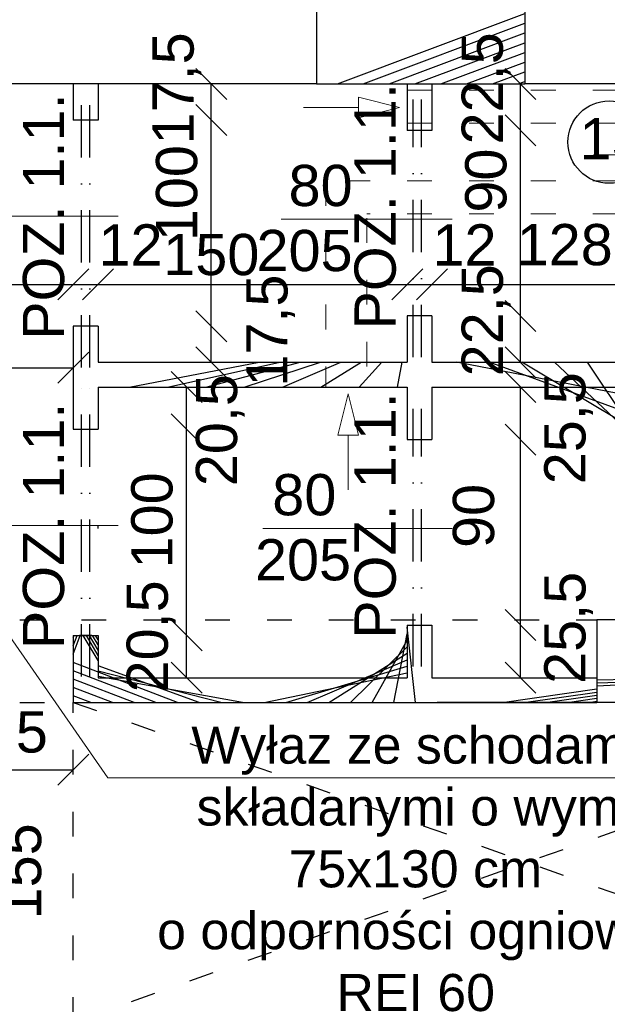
# Model space of a CAD drawing. Header units: millimetres. Extents: x 6528 to 149658, y 3342 to 12852.
# Tile 65 of 122: x 70371 to 70656, y 7513 to 7991. Entities that reach past the tile are written whole.
import ezdxf

# ---------------------------------------------------------------- set-up
doc = ezdxf.new("R2010")
doc.units = ezdxf.units.MM
doc.linetypes.add('ACAD_ISO03W100', pattern=[30, 12, -18])
doc.linetypes.add('DASHDOTX2', pattern=[50.8, 25.4, -12.7, 0, -12.7])
doc.styles.get("Standard").update_dxf_attribs({"font": 'arial.ttf'})
doc.dimstyles.new('ISO-25', dxfattribs={"dimtxt": 2.5, "dimasz": 2.5, "dimexe": 1.25, "dimexo": 0.625, "dimtad": 1, "dimtxsty": 'Standard', "dimcen": 2.5, "dimadec": 0, "dimazin": 0, "dimtfac": 1, "dimtmove": 0, "dimatfit": 3, "dimfxl": 1, "dimarcsym": 0})
pattern_1 = [(45, (-1177794257.981769, -935731374.6151185), (-11.22532015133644, 11.22532015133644), [])]

# ---------------------------------------------------------------- blocks, each defined once
blk = doc.blocks.new('_Oblique')
at = {"color": 0, "linetype": 'ByBlock', "lineweight": -2}
blk.add_line((-0.5, -0.5), (0.5, 0.5), dxfattribs=at)
blk = doc.blocks.new('*D2336')
at = {"color": 0, "lineweight": -2, "transparency": 16777216}
blk.add_line((70347.41385953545, 7504.670604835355), (70347.41385953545, 7659.670604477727), dxfattribs=at)
at = {"layer": 'Defpoints', "color": 0, "transparency": 16777216}
for p in [(70347.41385953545, 7659.670604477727), (70375.62752835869, 7659.670604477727), (70397.06000225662, 7504.670604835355)]:
    blk.add_point(p, dxfattribs=at)
at = {"color": 0, "lineweight": -2, "transparency": 16777216, "xscale": 15, "yscale": 15, "zscale": 15}
for p, rotation in [((70347.41385953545, 7659.670604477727), 90), ((70347.41385953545, 7504.670604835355), 270)]:
    blk.add_blockref('_Oblique', p, dxfattribs=dict(at, rotation=rotation))
at = {"color": 0, "transparency": 16777216, "insert": (70371.62274854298, 7577.721667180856), "char_height": 20, "attachment_point": 5, "rotation": 90}
blk.add_mtext('155', dxfattribs=at)
blk = doc.blocks.new('*D2351')
at = {"color": 0, "lineweight": -2, "transparency": 16777216}
blk.add_line((70137.06000464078, 7862.456740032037), (70397.06000440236, 7862.456740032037), dxfattribs=at)
at = {"layer": 'Defpoints', "color": 0, "transparency": 16777216}
for p in [(70137.06000464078, 7959.972868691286), (70397.06000440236, 7959.67060841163), (70397.06000440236, 7862.456740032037)]:
    blk.add_point(p, dxfattribs=at)
at = {"color": 0, "lineweight": -2, "transparency": 16777216, "xscale": 15, "yscale": 15, "zscale": 15, "rotation": 180}
blk.add_blockref('_Oblique', (70137.06000464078, 7862.456740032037), dxfattribs=at)
at = {"color": 0, "lineweight": -2, "transparency": 16777216, "xscale": 15, "yscale": 15, "zscale": 15}
blk.add_blockref('_Oblique', (70397.06000440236, 7862.456740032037), dxfattribs=at)
at = {"color": 0, "transparency": 16777216, "insert": (70202.33709638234, 7881.600523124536), "char_height": 20, "attachment_point": 5}
blk.add_mtext('260', dxfattribs=at)
blk = doc.blocks.new('*D2352')
at = {"color": 0, "lineweight": -2, "transparency": 16777216}
blk.add_line((70397.06000440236, 7862.456740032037), (70409.06000440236, 7862.456740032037), dxfattribs=at)
at = {"layer": 'Defpoints', "color": 0, "transparency": 16777216}
for p in [(70397.06000440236, 7959.972868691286), (70409.06000440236, 7959.670604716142), (70409.06000440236, 7862.456740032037)]:
    blk.add_point(p, dxfattribs=at)
at = {"color": 0, "lineweight": -2, "transparency": 16777216, "xscale": 15, "yscale": 15, "zscale": 15, "rotation": 180}
blk.add_blockref('_Oblique', (70397.06000440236, 7862.456740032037), dxfattribs=at)
at = {"color": 0, "lineweight": -2, "transparency": 16777216, "xscale": 15, "yscale": 15, "zscale": 15}
blk.add_blockref('_Oblique', (70409.06000440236, 7862.456740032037), dxfattribs=at)
at = {"color": 0, "transparency": 16777216, "insert": (70424.82723562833, 7881.600523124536), "char_height": 20, "attachment_point": 5}
blk.add_mtext('12', dxfattribs=at)
blk = doc.blocks.new('*D2353')
at = {"color": 0, "lineweight": -2, "transparency": 16777216}
blk.add_line((70409.06000440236, 7862.456740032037), (70559.06000440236, 7862.456740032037), dxfattribs=at)
at = {"layer": 'Defpoints', "color": 0, "transparency": 16777216}
for p in [(70409.06000440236, 7959.972868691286), (70559.06000440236, 7959.972868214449), (70559.06000440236, 7862.456740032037)]:
    blk.add_point(p, dxfattribs=at)
at = {"color": 0, "lineweight": -2, "transparency": 16777216, "xscale": 15, "yscale": 15, "zscale": 15, "rotation": 180}
blk.add_blockref('_Oblique', (70409.06000440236, 7862.456740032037), dxfattribs=at)
at = {"color": 0, "lineweight": -2, "transparency": 16777216, "xscale": 15, "yscale": 15, "zscale": 15}
blk.add_blockref('_Oblique', (70559.06000440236, 7862.456740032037), dxfattribs=at)
at = {"color": 0, "transparency": 16777216, "insert": (70464.00576894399, 7876.80444623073), "char_height": 20, "attachment_point": 5}
blk.add_mtext('150', dxfattribs=at)
blk = doc.blocks.new('*D2354')
at = {"color": 0, "lineweight": -2, "transparency": 16777216}
blk.add_line((70559.06000440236, 7862.4567395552), (70571.06000440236, 7862.4567395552), dxfattribs=at)
at = {"layer": 'Defpoints', "color": 0, "transparency": 16777216}
for p in [(70559.06000440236, 7959.972868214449), (70571.06000440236, 7959.670604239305), (70571.06000440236, 7862.4567395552)]:
    blk.add_point(p, dxfattribs=at)
at = {"color": 0, "lineweight": -2, "transparency": 16777216, "xscale": 15, "yscale": 15, "zscale": 15, "rotation": 180}
blk.add_blockref('_Oblique', (70559.06000440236, 7862.4567395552), dxfattribs=at)
at = {"color": 0, "lineweight": -2, "transparency": 16777216, "xscale": 15, "yscale": 15, "zscale": 15}
blk.add_blockref('_Oblique', (70571.06000440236, 7862.4567395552), dxfattribs=at)
at = {"color": 0, "transparency": 16777216, "insert": (70586.82723562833, 7881.600522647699), "char_height": 20, "attachment_point": 5}
blk.add_mtext('12', dxfattribs=at)
blk = doc.blocks.new('*D2355')
at = {"color": 0, "lineweight": -2, "transparency": 16777216}
blk.add_line((70571.06000440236, 7862.4567395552), (70699.06000440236, 7862.4567395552), dxfattribs=at)
at = {"layer": 'Defpoints', "color": 0, "transparency": 16777216}
for p in [(70571.06000440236, 7959.972868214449), (70699.06000440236, 7959.67060841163), (70699.06000440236, 7862.4567395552)]:
    blk.add_point(p, dxfattribs=at)
at = {"color": 0, "lineweight": -2, "transparency": 16777216, "xscale": 15, "yscale": 15, "zscale": 15, "rotation": 180}
blk.add_blockref('_Oblique', (70571.06000440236, 7862.4567395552), dxfattribs=at)
at = {"color": 0, "lineweight": -2, "transparency": 16777216, "xscale": 15, "yscale": 15, "zscale": 15}
blk.add_blockref('_Oblique', (70699.06000440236, 7862.4567395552), dxfattribs=at)
at = {"color": 0, "transparency": 16777216, "insert": (70635.43394534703, 7881.600522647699), "char_height": 20, "attachment_point": 5}
blk.add_mtext('128', dxfattribs=at)
blk = doc.blocks.new('*D2361')
at = {"color": 0, "lineweight": -2, "transparency": 16777216}
blk.add_line((70613.98435347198, 7937.170606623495), (70613.98435347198, 7959.670604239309), dxfattribs=at)
at = {"layer": 'Defpoints', "color": 0, "transparency": 16777216}
for p in [(70571.06000440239, 7959.670604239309), (70613.98435347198, 7959.670604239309), (70571.06000440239, 7937.170606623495)]:
    blk.add_point(p, dxfattribs=at)
at = {"color": 0, "lineweight": -2, "transparency": 16777216, "xscale": 15, "yscale": 15, "zscale": 15}
for p, rotation in [((70613.98435347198, 7959.670604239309), 90), ((70613.98435347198, 7937.170606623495), 270)]:
    blk.add_blockref('_Oblique', p, dxfattribs=dict(at, rotation=rotation))
at = {"color": 0, "transparency": 16777216, "insert": (70597.2885371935, 7957.533687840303), "char_height": 20, "attachment_point": 5, "rotation": 90}
blk.add_mtext('22,5', dxfattribs=at)
blk = doc.blocks.new('*D2362')
at = {"color": 0, "lineweight": -2, "transparency": 16777216}
blk.add_line((70613.984356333, 7847.170606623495), (70613.984356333, 7937.170606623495), dxfattribs=at)
at = {"layer": 'Defpoints', "color": 0, "transparency": 16777216}
for p in [(70571.06000440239, 7937.170606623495), (70613.984356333, 7937.170606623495), (70571.06000440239, 7847.170606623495)]:
    blk.add_point(p, dxfattribs=at)
at = {"color": 0, "lineweight": -2, "transparency": 16777216, "xscale": 15, "yscale": 15, "zscale": 15}
for p, rotation in [((70613.984356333, 7937.170606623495), 90), ((70613.984356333, 7847.170606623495), 270)]:
    blk.add_blockref('_Oblique', p, dxfattribs=dict(at, rotation=rotation))
at = {"color": 0, "transparency": 16777216, "insert": (70597.2885371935, 7912.808074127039), "char_height": 20, "attachment_point": 5, "rotation": 90}
blk.add_mtext('90', dxfattribs=at)
blk = doc.blocks.new('*D2363')
at = {"color": 0, "lineweight": -2, "transparency": 16777216}
blk.add_line((70613.9843575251, 7824.670608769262), (70613.9843575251, 7847.170606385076), dxfattribs=at)
at = {"layer": 'Defpoints', "color": 0, "transparency": 16777216}
for p in [(70571.06000750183, 7847.170606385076), (70613.9843575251, 7847.170606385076), (70571.06000750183, 7824.670608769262)]:
    blk.add_point(p, dxfattribs=at)
at = {"color": 0, "lineweight": -2, "transparency": 16777216, "xscale": 15, "yscale": 15, "zscale": 15}
for p, rotation in [((70613.9843575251, 7847.170606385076), 90), ((70613.9843575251, 7824.670608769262), 270)]:
    blk.add_blockref('_Oblique', p, dxfattribs=dict(at, rotation=rotation))
at = {"color": 0, "transparency": 16777216, "insert": (70597.28854029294, 7845.03368998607), "char_height": 20, "attachment_point": 5, "rotation": 90}
blk.add_mtext('22,5', dxfattribs=at)
blk = doc.blocks.new('*D2364')
at = {"color": 0, "lineweight": -2, "transparency": 16777216}
blk.add_line((70613.984356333, 7787.170604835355), (70613.984356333, 7812.670604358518), dxfattribs=at)
at = {"layer": 'Defpoints', "color": 0, "transparency": 16777216}
for p in [(70571.06000440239, 7812.670604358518), (70613.984356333, 7812.670604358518), (70571.06000440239, 7787.170604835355)]:
    blk.add_point(p, dxfattribs=at)
at = {"color": 0, "lineweight": -2, "transparency": 16777216, "xscale": 15, "yscale": 15, "zscale": 15}
for p, rotation in [((70613.984356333, 7812.670604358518), 90), ((70613.984356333, 7787.170604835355), 270)]:
    blk.add_blockref('_Oblique', p, dxfattribs=dict(at, rotation=rotation))
at = {"color": 0, "transparency": 16777216, "insert": (70637.37116305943, 7792.671444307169), "char_height": 20, "attachment_point": 5, "rotation": 90}
blk.add_mtext('25,5', dxfattribs=at)
blk = doc.blocks.new('*D2365')
at = {"color": 0, "lineweight": -2, "transparency": 16777216}
blk.add_line((70613.9843601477, 7697.170604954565), (70613.9843601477, 7787.170604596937), dxfattribs=at)
at = {"layer": 'Defpoints', "color": 0, "transparency": 16777216}
for p in [(70571.06000440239, 7787.170604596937), (70613.9843601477, 7787.170604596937), (70571.06000440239, 7697.170604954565)]:
    blk.add_point(p, dxfattribs=at)
at = {"color": 0, "lineweight": -2, "transparency": 16777216, "xscale": 15, "yscale": 15, "zscale": 15}
for p, rotation in [((70613.9843601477, 7787.170604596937), 90), ((70613.9843601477, 7697.170604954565), 270)]:
    blk.add_blockref('_Oblique', p, dxfattribs=dict(at, rotation=rotation))
at = {"color": 0, "transparency": 16777216, "insert": (70591.3202671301, 7750.144430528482), "char_height": 20, "attachment_point": 5, "rotation": 90}
blk.add_mtext('90', dxfattribs=at)
blk = doc.blocks.new('*D2366')
at = {"color": 0, "lineweight": -2, "transparency": 16777216}
blk.add_line((70613.98436062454, 7671.670605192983), (70613.98436062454, 7697.170604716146), dxfattribs=at)
at = {"layer": 'Defpoints', "color": 0, "transparency": 16777216}
for p in [(70571.06000726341, 7697.170604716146), (70613.98436062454, 7697.170604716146), (70571.06000726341, 7671.670605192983)]:
    blk.add_point(p, dxfattribs=at)
at = {"color": 0, "lineweight": -2, "transparency": 16777216, "xscale": 15, "yscale": 15, "zscale": 15}
for p, rotation in [((70613.98436062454, 7697.170604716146), 90), ((70613.98436062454, 7671.670605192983), 270)]:
    blk.add_blockref('_Oblique', p, dxfattribs=dict(at, rotation=rotation))
at = {"color": 0, "transparency": 16777216, "insert": (70637.37116592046, 7695.840593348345), "char_height": 20, "attachment_point": 5, "rotation": 90}
blk.add_mtext('25,5', dxfattribs=at)
blk = doc.blocks.new('*D2367')
at = {"color": 0, "lineweight": -2, "transparency": 16777216}
blk.add_line((70464.00576560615, 7942.170606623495), (70464.00576560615, 7959.670608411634), dxfattribs=at)
at = {"layer": 'Defpoints', "color": 0, "transparency": 16777216}
for p in [(70409.06000440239, 7959.670608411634), (70464.00576560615, 7959.670608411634), (70409.0600046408, 7942.170606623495)]:
    blk.add_point(p, dxfattribs=at)
at = {"color": 0, "lineweight": -2, "transparency": 16777216, "xscale": 15, "yscale": 15, "zscale": 15}
for p, rotation in [((70464.00576560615, 7959.670608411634), 90), ((70464.00576560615, 7942.170606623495), 270)]:
    blk.add_blockref('_Oblique', p, dxfattribs=dict(at, rotation=rotation))
at = {"color": 0, "transparency": 16777216, "insert": (70447.30994742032, 7957.533687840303), "char_height": 20, "attachment_point": 5, "rotation": 90}
blk.add_mtext('17,5', dxfattribs=at)
blk = doc.blocks.new('*D2368')
at = {"color": 0, "lineweight": -2, "transparency": 16777216}
blk.add_line((70464.00576894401, 7842.170606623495), (70464.00576894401, 7942.170606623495), dxfattribs=at)
at = {"layer": 'Defpoints', "color": 0, "transparency": 16777216}
for p in [(70409.0600046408, 7942.170606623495), (70464.00576894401, 7942.170606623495), (70409.0600046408, 7842.170606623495)]:
    blk.add_point(p, dxfattribs=at)
at = {"color": 0, "lineweight": -2, "transparency": 16777216, "xscale": 15, "yscale": 15, "zscale": 15}
for p, rotation in [((70464.00576894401, 7942.170606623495), 90), ((70464.00576894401, 7842.170606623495), 270)]:
    blk.add_blockref('_Oblique', p, dxfattribs=dict(at, rotation=rotation))
at = {"color": 0, "transparency": 16777216, "insert": (70447.30994742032, 7906.712923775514), "char_height": 20, "attachment_point": 5, "rotation": 90}
blk.add_mtext('100', dxfattribs=at)
blk = doc.blocks.new('*D2369')
at = {"color": 0, "lineweight": -2, "transparency": 16777216}
blk.add_line((70464.00576989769, 7824.670604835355), (70464.00576989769, 7842.170606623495), dxfattribs=at)
at = {"layer": 'Defpoints', "color": 0, "transparency": 16777216}
for p in [(70409.06000678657, 7842.170606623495), (70464.00576989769, 7842.170606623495), (70409.060007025, 7824.670604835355)]:
    blk.add_point(p, dxfattribs=at)
at = {"color": 0, "lineweight": -2, "transparency": 16777216, "xscale": 15, "yscale": 15, "zscale": 15}
for p, rotation in [((70464.00576989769, 7842.170606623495), 90), ((70464.00576989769, 7824.670604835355), 270)]:
    blk.add_blockref('_Oblique', p, dxfattribs=dict(at, rotation=rotation))
at = {"color": 0, "transparency": 16777216, "insert": (70492.81180136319, 7840.033686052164), "char_height": 20, "attachment_point": 5, "rotation": 90}
blk.add_mtext('17,5', dxfattribs=at)
blk = doc.blocks.new('*D2370')
at = {"color": 0, "lineweight": -2, "transparency": 16777216}
blk.add_line((70452.0057687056, 7792.170604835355), (70452.0057687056, 7812.670604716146), dxfattribs=at)
at = {"layer": 'Defpoints', "color": 0, "transparency": 16777216}
for p in [(70409.06000440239, 7812.670604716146), (70452.0057687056, 7812.670604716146), (70409.06000440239, 7792.170604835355)]:
    blk.add_point(p, dxfattribs=at)
at = {"color": 0, "lineweight": -2, "transparency": 16777216, "xscale": 15, "yscale": 15, "zscale": 15}
for p, rotation in [((70452.0057687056, 7812.670604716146), 90), ((70452.0057687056, 7792.170604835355), 270)]:
    blk.add_blockref('_Oblique', p, dxfattribs=dict(at, rotation=rotation))
at = {"color": 0, "transparency": 16777216, "insert": (70468.36868374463, 7791.739846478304), "char_height": 20, "attachment_point": 5, "rotation": 90}
blk.add_mtext('20,5', dxfattribs=at)
blk = doc.blocks.new('*D2371')
at = {"color": 0, "lineweight": -2, "transparency": 16777216}
blk.add_line((70452.00577061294, 7692.170604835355), (70452.00577061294, 7792.170604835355), dxfattribs=at)
at = {"layer": 'Defpoints', "color": 0, "transparency": 16777216}
for p in [(70409.06000440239, 7792.170604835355), (70452.00577061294, 7792.170604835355), (70409.0600046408, 7692.170604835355)]:
    blk.add_point(p, dxfattribs=at)
at = {"color": 0, "lineweight": -2, "transparency": 16777216, "xscale": 15, "yscale": 15, "zscale": 15}
for p, rotation in [((70452.00577061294, 7792.170604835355), 90), ((70452.00577061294, 7692.170604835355), 270)]:
    blk.add_blockref('_Oblique', p, dxfattribs=dict(at, rotation=rotation))
at = {"color": 0, "transparency": 16777216, "insert": (70435.3099471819, 7747.962921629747), "char_height": 20, "attachment_point": 5, "rotation": 90}
blk.add_mtext('100', dxfattribs=at)
blk = doc.blocks.new('*D2372')
at = {"color": 0, "lineweight": -2, "transparency": 16777216}
blk.add_line((70452.0057725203, 7671.670604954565), (70452.0057725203, 7692.170604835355), dxfattribs=at)
at = {"layer": 'Defpoints', "color": 0, "transparency": 16777216}
for p in [(70409.06000630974, 7692.170604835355), (70452.0057725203, 7692.170604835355), (70409.06000630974, 7671.670604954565)]:
    blk.add_point(p, dxfattribs=at)
at = {"color": 0, "lineweight": -2, "transparency": 16777216, "xscale": 15, "yscale": 15, "zscale": 15}
for p, rotation in [((70452.0057725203, 7692.170604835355), 90), ((70452.0057725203, 7671.670604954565), 270)]:
    blk.add_blockref('_Oblique', p, dxfattribs=dict(at, rotation=rotation))
at = {"color": 0, "transparency": 16777216, "insert": (70434.78664128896, 7691.711825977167), "char_height": 20, "attachment_point": 5, "rotation": 90}
blk.add_mtext('20,5', dxfattribs=at)
blk = doc.blocks.new('*D2539')
at = {"color": 0, "lineweight": -2, "transparency": 16777216}
blk.add_line((70221.06000464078, 7822.05522812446), (70397.06000464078, 7822.05522812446), dxfattribs=at)
at = {"layer": 'Defpoints', "color": 0, "transparency": 16777216}
for p in [(70397.06000464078, 7822.05522812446), (70221.06000464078, 7699.67060507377), (70397.06000464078, 7692.170604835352)]:
    blk.add_point(p, dxfattribs=at)
at = {"color": 0, "lineweight": -2, "transparency": 16777216, "xscale": 15, "yscale": 15, "zscale": 15, "rotation": 180}
blk.add_blockref('_Oblique', (70221.06000464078, 7822.05522812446), dxfattribs=at)
at = {"color": 0, "lineweight": -2, "transparency": 16777216, "xscale": 15, "yscale": 15, "zscale": 15}
blk.add_blockref('_Oblique', (70397.06000464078, 7822.05522812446), dxfattribs=at)
at = {"color": 0, "transparency": 16777216, "insert": (70344.4929942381, 7841.199011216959), "char_height": 20, "attachment_point": 5}
blk.add_mtext('176', dxfattribs=at)
blk = doc.blocks.new('*D2547')
at = {"color": 0, "lineweight": -2, "transparency": 16777216}
blk.add_line((70304.56000464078, 7627.055220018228), (70397.06000464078, 7627.055220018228), dxfattribs=at)
at = {"layer": 'Defpoints', "color": 0, "transparency": 16777216}
for p in [(70397.06000464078, 7792.170604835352), (70304.56000464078, 7779.972868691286), (70397.06000464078, 7627.055220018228)]:
    blk.add_point(p, dxfattribs=at)
at = {"color": 0, "lineweight": -2, "transparency": 16777216, "xscale": 15, "yscale": 15, "zscale": 15, "rotation": 180}
blk.add_blockref('_Oblique', (70304.56000464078, 7627.055220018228), dxfattribs=at)
at = {"color": 0, "lineweight": -2, "transparency": 16777216, "xscale": 15, "yscale": 15, "zscale": 15}
blk.add_blockref('_Oblique', (70397.06000464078, 7627.055220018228), dxfattribs=at)
at = {"color": 0, "transparency": 16777216, "insert": (70357.52996389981, 7643.505519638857), "char_height": 20, "attachment_point": 5}
blk.add_mtext('92,5', dxfattribs=at)

msp = doc.modelspace()

# ---------------------------------------------------------------- hatches: boundary and pattern name
h = msp.add_hatch()
h.set_pattern_fill('ANSI31', color=256, scale=5)
h.set_pattern_definition(pattern_1)
h.paths.add_polyline_path([(70616.06000440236, 8027.670604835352), (70515.06000440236, 8027.670604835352), (70515.06000440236, 8002.670604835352), (70616.06000440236, 8002.670604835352)])
h.paths.add_polyline_path([(70616.06000440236, 8002.670604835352), (70515.06000440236, 8002.670604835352), (70515.06000440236, 7997.670604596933), (70616.06000440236, 7997.670604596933)])
h.paths.add_polyline_path([(70616.06000440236, 7997.670604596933), (70515.06000440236, 7997.670604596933), (70515.06000440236, 7959.670604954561), (70616.06000440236, 7959.670604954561)])
h = msp.add_hatch()
h.set_pattern_fill('ANSI31', color=256, scale=5)
h.set_pattern_definition(pattern_1)
h.paths.add_polyline_path([(69773.06000464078, 7671.67060519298), (69416.06000464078, 7671.670604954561), (69416.06000464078, 7659.670604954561), (69727.06001274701, 7659.67060507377), (69727.06001274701, 7639.670604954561), (69739.06001274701, 7639.67060507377), (69739.06001274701, 7659.670604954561), (69773.06000464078, 7659.670604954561)])
h.paths.add_polyline_path([(69991.06000464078, 7671.670604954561), (69948.71683781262, 7671.670604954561, -1.000001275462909), (69945.61365597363, 7671.67060507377), (69905.06000464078, 7671.67060507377), (69905.06000464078, 7699.670604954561), (69893.06000464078, 7699.670604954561), (69893.06000464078, 7671.670604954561), (69873.06000464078, 7671.670604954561), (69873.06000464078, 7659.670604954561), (69991.06000464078, 7659.670604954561)])
h.paths.add_polyline_path([(69905.06000464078, 7959.670605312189), (69893.06000464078, 7959.670605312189), (69893.06000464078, 7699.670604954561), (69905.06000464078, 7699.670604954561)])
h.paths.add_polyline_path([(70137.06000464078, 7959.670604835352), (70137.06000440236, 7959.670604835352), (70125.06000464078, 7959.670604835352), (70125.0600048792, 7819.67060507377), (70137.06000464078, 7819.67060507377)])
h.paths.add_polyline_path([(70137.06000464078, 7719.67060507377), (70125.0600048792, 7719.67060507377), (70125.06000464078, 7699.670604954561), (70137.06000464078, 7699.670604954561)])
h.paths.add_polyline_path([(70409.06000440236, 7959.670604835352), (70397.06000440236, 7959.670604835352), (70397.06000440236, 7942.170606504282), (70409.06000440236, 7942.170606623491)])
h.paths.add_polyline_path([(70711.06000440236, 7959.670604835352), (70699.06000440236, 7959.670604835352), (70699.06000440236, 7824.67060507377), (70571.06000440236, 7824.670604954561), (70571.06000440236, 7847.170606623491), (70559.06000440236, 7847.170606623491), (70559.06000440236, 7824.670604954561), (70479.26833312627, 7824.670604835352), (70479.26833312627, 7824.670604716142), (70434.78664105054, 7824.670604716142), (70409.06000464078, 7824.670604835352), (70409.06000464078, 7842.170606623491), (70397.06000464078, 7842.170606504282), (70397.06000464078, 7792.170604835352), (70409.06000440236, 7792.170604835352), (70409.06000440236, 7812.670604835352), (70559.06000440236, 7812.67060507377), (70559.06000440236, 7787.170604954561), (70571.06000440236, 7787.170604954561), (70571.06000440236, 7812.67060507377), (70699.06000440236, 7812.67060507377), (70699.06000464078, 7699.670604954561), (70711.06000464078, 7699.670604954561)])
h.paths.add_polyline_path([(70571.06000440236, 7959.670604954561), (70559.06000440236, 7959.670604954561), (70559.06000440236, 7937.170606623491), (70571.06000440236, 7937.170606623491)])
h.paths.add_polyline_path([(70651.06000464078, 7671.670604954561), (70571.06000464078, 7671.670604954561), (70571.06000440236, 7697.170604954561), (70559.06000464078, 7697.170604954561), (70559.06000464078, 7671.670604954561), (70479.26833336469, 7671.670604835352), (70479.26833336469, 7671.670604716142), (70434.78664128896, 7671.670604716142), (70409.06000464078, 7671.670604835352), (70409.06000464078, 7692.170604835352), (70397.06000464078, 7692.170604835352), (70397.06000464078, 7659.670604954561), (70651.06000464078, 7659.670604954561)])
h.paths.add_polyline_path([(70724.06000464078, 7671.670604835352), (70711.06000464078, 7671.670604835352), (70711.06000464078, 7659.670604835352), (70724.06000464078, 7659.670604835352)])
h.paths.add_polyline_path([(71108.06000464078, 7671.670604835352), (70824.06000464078, 7671.670604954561), (70824.06000464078, 7659.670604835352), (70837.06000464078, 7659.670604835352), (70837.06000464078, 7639.670604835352), (70849.06000464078, 7639.670604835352), (70849.06000464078, 7659.670604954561), (71108.06000464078, 7659.670604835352)])

# ---------------------------------------------------------------- linework, layer by layer
at = {"lineweight": 30}
for p, q in [((70515.06000440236, 8027.670604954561), (70515.06000440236, 7959.670604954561)), ((70616.06000440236, 8027.670604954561), (70616.06000440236, 7959.670604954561)), ((70515.06000440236, 7959.670604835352), (69973.06000440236, 7959.670604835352)), ((70397.06000440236, 7959.67060841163), (70397.06000440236, 7942.170606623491)), ((70409.06000440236, 7959.67060841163), (70409.06000440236, 7942.170606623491)), ((70559.06000440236, 7959.67060841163), (70559.06000440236, 7937.170606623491)), ((70571.06000440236, 7959.67060841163), (70571.06000440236, 7937.170606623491)), ((70954.06000440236, 7959.670604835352), (70616.06000440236, 7959.670604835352)), ((70409.06000464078, 7942.170606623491), (70397.06000440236, 7942.170606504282)), ((70571.06000440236, 7937.170606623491), (70559.06000440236, 7937.170606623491)), ((70559.06000440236, 7847.170606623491), (70559.06000440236, 7824.670604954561)), ((70571.06000440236, 7847.170606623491), (70559.06000440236, 7847.170606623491)), ((70571.06000440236, 7847.170606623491), (70571.06000440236, 7824.670604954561)), ((70409.06000464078, 7842.170606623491), (70397.06000440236, 7842.170606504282)), ((70397.06000464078, 7842.170606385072), (70397.06000464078, 7792.170604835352)), ((70409.06000464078, 7842.170606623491), (70409.06000464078, 7824.670604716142)), ((70409.06000464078, 7824.670604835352), (70559.06000464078, 7824.670604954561)), ((70571.06000440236, 7824.670604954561), (70699.06000464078, 7824.67060507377)), ((70409.06000440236, 7812.670604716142), (70409.06000440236, 7792.170604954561)), ((70409.06000464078, 7812.670604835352), (70559.06000440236, 7812.67060507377)), ((70559.06000440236, 7812.670604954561), (70559.06000440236, 7787.170604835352)), ((70571.06000440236, 7812.670604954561), (70571.06000440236, 7787.170604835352)), ((70571.06000440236, 7812.67060507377), (70699.06000464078, 7812.67060507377)), ((70397.06000464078, 7792.170604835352), (70409.06000464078, 7792.170604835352)), ((70559.06000464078, 7787.170604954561), (70571.06000440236, 7787.170604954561)), ((70711.06000464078, 7699.670604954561), (70651.06000464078, 7699.670604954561)), ((70651.06000464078, 7699.670604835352), (70651.06000464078, 7659.670604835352)), ((70559.06000464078, 7697.170604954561), (70559.06000464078, 7671.670604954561)), ((70559.06000464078, 7697.170604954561), (70571.06000440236, 7697.170604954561)), ((70571.06000440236, 7697.170604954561), (70571.06000464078, 7671.670604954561)), ((70397.06000464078, 7692.170604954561), (70397.06000464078, 7659.670604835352)), ((70397.06000464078, 7692.170604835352), (70409.06000464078, 7692.170604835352)), ((70409.06000464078, 7692.170604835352), (70409.06000464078, 7671.670604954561)), ((70409.06000464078, 7671.670604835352), (70559.06000464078, 7671.670604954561)), ((70571.06000464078, 7671.670604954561), (70651.06000464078, 7671.670604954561)), ((70397.06000464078, 7659.670604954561), (70651.06000464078, 7659.670604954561)), ((70711.06000464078, 7659.670604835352), (70651.06000464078, 7659.670604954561))]:
    msp.add_line(p, q, dxfattribs=at)
for p, q in [((70397.06000440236, 7959.670604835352), (70287.06000440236, 7959.670604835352)), ((70400.06000464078, 7792.170604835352), (70406.06000464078, 7792.170604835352)), ((70409.06000464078, 7744.023369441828), (70409.0600048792, 7745.514376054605)), ((70406.06000464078, 7692.170604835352), (70400.06000464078, 7692.170604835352))]:
    msp.add_line(p, q)
at = {"color": 1, "linetype": 'DASHDOTX2', "lineweight": 30}
for p, q in [((70401.05999939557, 7822.170608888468), (70401.05999939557, 7959.670604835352)), ((70405.06000082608, 7822.170608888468), (70405.05999939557, 7959.670604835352)), ((70561.92836492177, 7827.170608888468), (70561.92836492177, 7952.170608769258)), ((70565.92836635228, 7827.170608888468), (70565.92836516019, 7952.170608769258)), ((70401.0600010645, 7672.170607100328), (70401.0600010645, 7817.170606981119)), ((70405.06000249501, 7672.170607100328), (70405.0600010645, 7817.170606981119)), ((70561.92836492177, 7677.170607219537), (70561.92836492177, 7802.170607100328)), ((70565.92836635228, 7677.170607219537), (70565.92836516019, 7802.170607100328))]:
    msp.add_line(p, q, dxfattribs=at)
at = {"linetype": 'Continuous', "lineweight": 30}
msp.add_line((70515.06000440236, 7959.670604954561), (70616.06000440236, 7959.670604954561), dxfattribs=at)
at = {"lineweight": 20}
for p, q in [((70535.35342829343, 7948.239912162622), (70535.35342829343, 7953.239912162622)), ((70555.35342829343, 7948.239912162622), (70535.35342829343, 7953.239912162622)), ((70508.79660241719, 7948.239912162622), (70535.35342829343, 7948.239912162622)), ((70535.35342829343, 7948.239912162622), (70535.35342829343, 7943.239912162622)), ((70555.35342829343, 7948.239912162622), (70535.35342829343, 7943.239912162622)), ((70649.4604019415, 7925.26631666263), (70676.01722781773, 7925.26631666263)), ((70418.82782118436, 7895.514377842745), (70324.235627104, 7895.514377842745)), ((70580.82782094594, 7894.108645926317), (70497.95438044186, 7894.108645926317)), ((70530.42328922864, 7809.334016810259), (70525.42328922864, 7789.334016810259)), ((70530.42328922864, 7809.334016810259), (70535.42328922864, 7789.334016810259)), ((70530.42328922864, 7789.334016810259), (70525.42328922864, 7789.334016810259)), ((70530.42328922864, 7762.777190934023), (70530.42328922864, 7789.334016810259)), ((70530.42328922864, 7789.334016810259), (70535.42328922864, 7789.334016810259)), ((70304.56000464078, 7779.972868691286), (70413.80567352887, 7623.111950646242)), ((70418.82782118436, 7745.514376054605), (70331.55827539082, 7745.514376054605)), ((70580.82782118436, 7744.108644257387), (70489.04752223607, 7744.108644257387)), ((70413.80567352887, 7623.111950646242), (70676.75956671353, 7623.111950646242))]:
    msp.add_line(p, q, dxfattribs=at)
at = {"linetype": 'ACAD_ISO03W100', "lineweight": 20}
for p, q in [((70721.06000392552, 7956.633734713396), (70559.06000440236, 7956.633734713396)), ((70721.06000392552, 7940.633734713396), (70559.06000440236, 7940.633734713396)), ((70721.06000392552, 7912.633734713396), (70519.50315539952, 7912.633734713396)), ((70519.50315539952, 7912.633734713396), (70519.50315539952, 7812.670604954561)), ((70721.06000392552, 7896.633734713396), (70539.5031551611, 7896.633734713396)), ((70539.5031551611, 7894.633734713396), (70539.50315539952, 7812.670604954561))]:
    msp.add_line(p, q, dxfattribs=at)
at = {"linetype": 'ACAD_ISO03W100', "lineweight": 30}
for p, q in [((70221.06000464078, 7699.670604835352), (70651.06000464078, 7699.670604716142)), ((70221.06000464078, 7659.670604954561), (70651.06000464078, 7659.670604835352))]:
    msp.add_line(p, q, dxfattribs=at)
at = {"linetype": 'ACAD_ISO03W100'}
for p, q in [((70397.06000464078, 7504.670604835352), (70397.06000464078, 7659.670604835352)), ((70397.06000464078, 7504.670604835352), (70837.06000464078, 7659.670604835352)), ((70397.06000464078, 7659.670604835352), (70837.06000464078, 7504.670604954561))]:
    msp.add_line(p, q, dxfattribs=at)
msp.add_circle((70657.00336544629, 7931.47828603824), 20)

# ---------------------------------------------------------------- texts
at = {"attachment_point": 1}
for s, width, insert, char_height in [('\\pi290.17062;FUNDAMENT POD KOMIN\\P\\pi578.41073;1:25', 1257.258024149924, (52806.88081478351, 8056.015437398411), 40), ('15', 68.36028754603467, (70642.65420310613, 7943.102179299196), 20), ('\\pi37.22769;Wyłaz ze schodami \\P\\pi39.8;składanymi o wym. \\P\\pi84.42551;75x130 cm \\P\\pi20.68881;o odporności ogniowej \\P\\pi107.67448;REI 60', 289.0433739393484, (70417.06062309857, 7647.96928561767), 18)]:
    msp.add_mtext_dynamic_manual_height_columns(s, width=width, gutter_width=12.5, heights=[0], dxfattribs=dict(at, insert=insert, char_height=char_height))
at = {"color": 140, "char_height": 20, "attachment_point": 1, "rotation": 90}
for insert in [(70533.46469347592, 7840.554305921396), (70372.59632794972, 7835.554305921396), (70533.46469347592, 7690.554304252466), (70372.59632961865, 7685.554304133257)]:
    msp.add_mtext_dynamic_manual_height_columns('POZ. 1.1.', width=221.7822774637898, gutter_width=12.5, heights=[0], dxfattribs=dict(at, insert=insert))
at = {"lineweight": 20, "char_height": 20, "attachment_point": 9}
for s, insert in [('80', (70532.54400627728, 7900.160829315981)), ('205', (70532.54400627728, 7868.601272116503)), ('80', (70524.64835946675, 7750.160827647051)), ('205', (70531.80079643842, 7718.601270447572))]:
    msp.add_mtext_dynamic_manual_height_columns(s, width=37.211574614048, gutter_width=12.5, heights=[0], dxfattribs=dict(at, insert=insert))

# ---------------------------------------------------------------- dimensions: what is measured, and where the dimension line sits
for base, p1, p2, override, picture, middle in [((70464.00576560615, 7959.670608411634), (70409.06000464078, 7942.170606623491), (70409.06000440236, 7959.67060841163), {"dimtxt": 20, "dimasz": 15, "dimdec": 1, "dimblk1": 'Oblique', "dimblk2": 'Oblique', "dimsah": 1, "dimse1": 1, "dimse2": 1, "dimtmove": 2}, '*D2367', (70447.30994742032, 7957.533687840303)), ((70613.98435347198, 7959.670604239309), (70571.06000440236, 7937.170606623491), (70571.06000440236, 7959.670604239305), {"dimtxt": 20, "dimasz": 15, "dimdec": 1, "dimblk1": 'Oblique', "dimblk2": 'Oblique', "dimsah": 1, "dimse1": 1, "dimse2": 1, "dimtmove": 2}, '*D2361', (70597.2885371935, 7957.533687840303)), ((70464.00576894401, 7942.170606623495), (70409.06000464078, 7842.170606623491), (70409.06000464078, 7942.170606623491), {"dimtxt": 20, "dimasz": 15, "dimdec": 1, "dimblk1": 'Oblique', "dimblk2": 'Oblique', "dimsah": 1, "dimse1": 1, "dimse2": 1, "dimtmove": 2}, '*D2368', (70447.30994742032, 7906.712923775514)), ((70613.984356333, 7937.170606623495), (70571.06000440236, 7847.170606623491), (70571.06000440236, 7937.170606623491), {"dimtxt": 20, "dimasz": 15, "dimdec": 1, "dimblk1": 'Oblique', "dimblk2": 'Oblique', "dimsah": 1, "dimse1": 1, "dimse2": 1, "dimtmove": 2}, '*D2362', (70597.2885371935, 7912.808074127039)), ((70613.9843575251, 7847.170606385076), (70571.0600075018, 7824.670608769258), (70571.0600075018, 7847.170606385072), {"dimtxt": 20, "dimasz": 15, "dimdec": 1, "dimblk1": 'Oblique', "dimblk2": 'Oblique', "dimsah": 1, "dimse1": 1, "dimse2": 1, "dimtmove": 2}, '*D2363', (70597.28854029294, 7845.03368998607)), ((70464.00576989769, 7842.170606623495), (70409.06000702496, 7824.670604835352), (70409.06000678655, 7842.170606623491), {"dimtxt": 20, "dimasz": 15, "dimdec": 1, "dimblk1": 'Oblique', "dimblk2": 'Oblique', "dimsah": 1, "dimse1": 1, "dimse2": 1, "dimtmove": 2}, '*D2369', (70492.81180136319, 7840.033686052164)), ((70452.0057687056, 7812.670604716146), (70409.06000440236, 7792.170604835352), (70409.06000440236, 7812.670604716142), {"dimtxt": 20, "dimasz": 15, "dimdec": 1, "dimblk1": 'Oblique', "dimblk2": 'Oblique', "dimsah": 1, "dimse1": 1, "dimse2": 1, "dimtmove": 2}, '*D2370', (70468.36868374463, 7791.739846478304)), ((70613.984356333, 7812.670604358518), (70571.06000440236, 7787.170604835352), (70571.06000440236, 7812.670604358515), {"dimtxt": 20, "dimasz": 15, "dimdec": 1, "dimblk1": 'Oblique', "dimblk2": 'Oblique', "dimsah": 1, "dimse1": 1, "dimse2": 1, "dimtmove": 2}, '*D2364', (70637.37116305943, 7792.671444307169)), ((70452.00577061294, 7792.170604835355), (70409.06000464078, 7692.170604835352), (70409.06000440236, 7792.170604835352), {"dimtxt": 20, "dimasz": 15, "dimdec": 1, "dimblk1": 'Oblique', "dimblk2": 'Oblique', "dimsah": 1, "dimse1": 1, "dimse2": 1, "dimtmove": 2}, '*D2371', (70435.3099471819, 7747.962921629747)), ((70613.9843601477, 7787.170604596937), (70571.06000440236, 7697.170604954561), (70571.06000440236, 7787.170604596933), {"dimtxt": 20, "dimasz": 15, "dimdec": 1, "dimblk1": 'Oblique', "dimblk2": 'Oblique', "dimsah": 1, "dimse1": 1, "dimse2": 1, "dimtmove": 2}, '*D2365', (70591.3202671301, 7750.144430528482)), ((70613.98436062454, 7697.170604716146), (70571.06000726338, 7671.67060519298), (70571.06000726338, 7697.170604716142), {"dimtxt": 20, "dimasz": 15, "dimdec": 1, "dimblk1": 'Oblique', "dimblk2": 'Oblique', "dimsah": 1, "dimse1": 1, "dimse2": 1, "dimtmove": 2}, '*D2366', (70637.37116592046, 7695.840593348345)), ((70452.0057725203, 7692.170604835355), (70409.06000630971, 7671.670604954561), (70409.06000630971, 7692.170604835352), {"dimtxt": 20, "dimasz": 15, "dimdec": 1, "dimblk1": 'Oblique', "dimblk2": 'Oblique', "dimsah": 1, "dimse1": 1, "dimse2": 1, "dimtmove": 2}, '*D2372', (70434.78664128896, 7691.711825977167)), ((70347.41385953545, 7659.670604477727), (70397.06000225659, 7504.670604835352), (70375.62752835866, 7659.670604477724), {"dimtxt": 20, "dimasz": 15, "dimblk1": 'Oblique', "dimblk2": 'Oblique', "dimsah": 1, "dimse1": 1, "dimse2": 1, "dimtmove": 2}, '*D2336', (70371.62274854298, 7577.721667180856))]:
    dim = msp.add_linear_dim(base=base, p1=p1, p2=p2, angle=90, dimstyle='ISO-25', override=override)
    dim.commit()
    dim.dimension.update_dxf_attribs({"geometry": picture, "text_midpoint": middle, "dimtype": 160})
for base, p1, p2, picture, middle in [((70397.06000440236, 7862.456740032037), (70137.06000464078, 7959.972868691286), (70397.06000440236, 7959.67060841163), '*D2351', (70202.33709638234, 7881.600523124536)), ((70409.06000440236, 7862.456740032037), (70397.06000440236, 7959.972868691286), (70409.06000440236, 7959.670604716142), '*D2352', (70424.82723562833, 7881.600523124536)), ((70559.06000440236, 7862.456740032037), (70409.06000440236, 7959.972868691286), (70559.06000440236, 7959.972868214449), '*D2353', (70464.00576894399, 7876.80444623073)), ((70571.06000440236, 7862.4567395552), (70559.06000440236, 7959.972868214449), (70571.06000440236, 7959.670604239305), '*D2354', (70586.82723562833, 7881.600522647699)), ((70699.06000440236, 7862.4567395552), (70571.06000440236, 7959.972868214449), (70699.06000440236, 7959.67060841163), '*D2355', (70635.43394534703, 7881.600522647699)), ((70397.06000464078, 7822.05522812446), (70221.06000464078, 7699.67060507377), (70397.06000464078, 7692.170604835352), '*D2539', (70344.4929942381, 7841.199011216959)), ((70397.06000464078, 7627.055220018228), (70304.56000464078, 7779.972868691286), (70397.06000464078, 7792.170604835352), '*D2547', (70357.52996389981, 7643.505519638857))]:
    dim = msp.add_linear_dim(base=base, p1=p1, p2=p2, dimstyle='ISO-25', override={"dimtxt": 20, "dimasz": 15, "dimblk1": 'Oblique', "dimblk2": 'Oblique', "dimsah": 1, "dimse1": 1, "dimse2": 1, "dimtmove": 2})
    dim.commit()
    dim.dimension.update_dxf_attribs({"geometry": picture, "text_midpoint": middle, "dimtype": 160})

doc.saveas('drawing.dxf')
